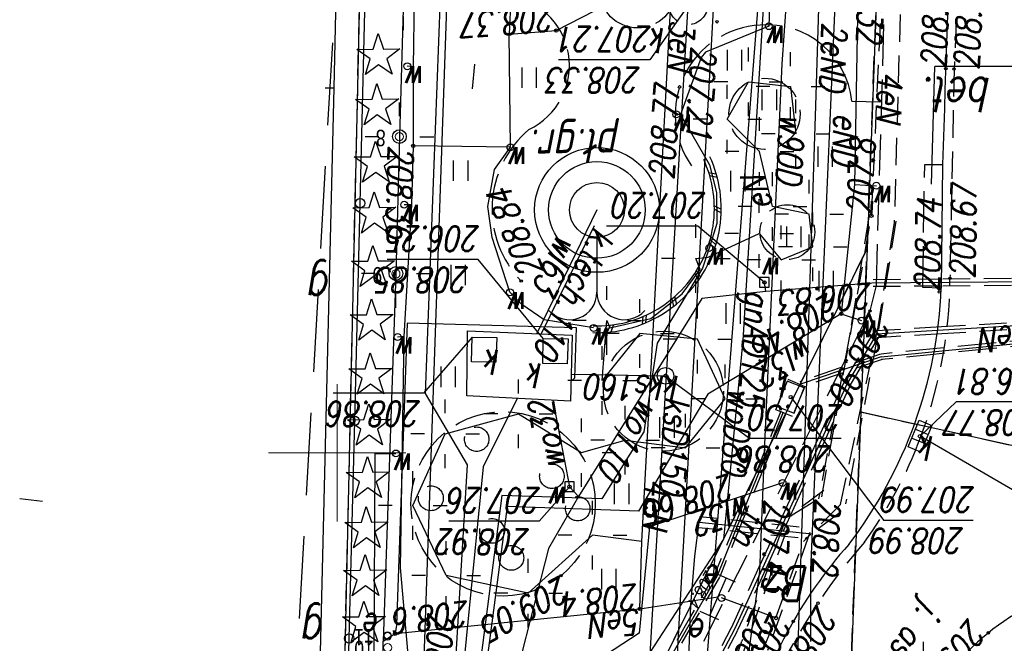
# Model space of a CAD drawing. Extents: x -110 to 11927435, y -6590197 to 5675023.
# Tile 35 of 71: x -110 to -74, y -282 to -259. Entities that reach past the tile are written whole.
import ezdxf
from ezdxf.enums import TextEntityAlignment as Align

# ---------------------------------------------------------------- set-up
doc = ezdxf.new("R2010")
doc.units = 0
doc.header["$PDMODE"] = 33
doc.header["$PDSIZE"] = 0.3
for name, pattern in [('1', [0]), ('BGT', [0]), ('BPB', [1.5, 1, -0.5]), ('KOC', [2, 1.5, -0.5]), ('KOJ', [0]), ('KON', [1.5, 1, -0.5]), ('KOU', [1.5, 1, -0.5]), ('UBE', [1.5, 1, -0.5]), ('UBT', [1.5, 1, -0.5]), ('UBW', [1.5, 1, -0.5]), ('UOK', [1.5, 1, -0.5]), ('UOT', [1.5, 1, -0.5]), ('UPE', [0]), ('UPG', [0]), ('UPK', [0]), ('UPT', [0]), ('UPW', [0]), ('WRC', [0])]:
    doc.linetypes.add(name, pattern=pattern)
doc.layers.get('0').update_dxf_attribs({"color": 250, "linetype": 'CONTINUOUS', "lineweight": 100})
doc.layers.add('_0', color=7, linetype='CONTINUOUS')
doc.layers.add('PARSI', color=7, linetype='CONTINUOUS', lineweight=20, true_color=0x0a0909)
for name, color, linetype, lineweight, plot in [('PP$$O', 209, 'CONTINUOUS', 13, False), ('PPINO', 4, 'CONTINUOUS', 13, False), ('PPINP', 4, 'CONTINUOUS', 13, False)]:
    doc.layers.add(name, color=color, linetype=linetype, lineweight=lineweight, plot=plot)
doc.styles.add('K1_ACAD', font='romans.shx', dxfattribs={"width": 0.8, "oblique": 12})
doc.styles.add('OPIS_PIK', font='txt', dxfattribs={"width": 0.8, "height": 1.2})
doc.styles.get("Standard").update_dxf_attribs({"font": 'Simplex.SHX', "width": 0.75})

# ---------------------------------------------------------------- blocks, each defined once
blk = doc.blocks.new('other_WSU')
at = {"linetype": 'Continuous'}
blk.add_circle((0, 0), 0.045, dxfattribs=at)
blk = doc.blocks.new('ARM')
at = {"linetype": 'Continuous'}
blk.add_circle((0, 0), 0.125, dxfattribs=at)
blk = doc.blocks.new('other_LAT')
at = {"linetype": 'Continuous'}
for p, q in [((0, 0.75), (0, 1.25)), ((-1.25, 0), (-0.75, 0)), ((0.75, 0), (1.25, 0)), ((0, -0.75), (0, -1.25))]:
    blk.add_line(p, q, dxfattribs=at)
blk = doc.blocks.new('other_STE')
at = {"linetype": 'Continuous'}
for p, q in [((-0.75, 0.375), (-0.75, -0.375)), ((0.75, 0.375), (0.75, -0.375)), ((-0.75, 0), (0.75, 0))]:
    blk.add_line(p, q, dxfattribs=at)
blk = doc.blocks.new('other_UGE')
at = {"linetype": 'Continuous'}
blk.add_circle((0, 0), 0.0625, dxfattribs=at)
blk = doc.blocks.new('other_KRA')
at = {"linetype": 'Continuous'}
for p, q in [((-0.525, -0.25), (-0.525, 0.25)), ((-0.525, 0.25), (0.525, 0.25)), ((-0.175, -0.25), (-0.175, 0.25)), ((0.175, -0.25), (0.175, 0.25)), ((0.525, 0.25), (0.525, -0.25)), ((0.525, -0.25), (-0.525, -0.25))]:
    blk.add_line(p, q, dxfattribs=at)
blk = doc.blocks.new('other_WLZ')
at = {"linetype": 'Continuous'}
blk.add_circle((0, 0), 0.3, dxfattribs=at)
blk = doc.blocks.new('other_UGK')
at = {"linetype": 'Continuous'}
blk.add_circle((0, 0), 0.0625, dxfattribs=at)
blk = doc.blocks.new('other_WLD')
at = {"linetype": 'Continuous'}
for p, q in [((0.5, 0.333), (-0.5, 0.333)), ((-0.5, 0.333), (-0.5, -0.333)), ((0.5, -0.333), (0.5, 0.333)), ((-0.5, -0.333), (0.5, -0.333))]:
    blk.add_line(p, q, dxfattribs=at)
blk = doc.blocks.new('other_ZAS')
at = {"linetype": 'Continuous'}
for p, q in [((0.175, 0.175), (-0.175, 0.175)), ((-0.175, 0.175), (-0.175, -0.175)), ((0.175, -0.175), (0.175, 0.175)), ((-0.175, -0.175), (0.175, -0.175))]:
    blk.add_line(p, q, dxfattribs=at)
blk = doc.blocks.new('other_UGW')
at = {"linetype": 'Continuous'}
blk.add_circle((0, 0), 0.0625, dxfattribs=at)
blk = doc.blocks.new('other_FON')
at = {"linetype": 'Continuous'}
blk.add_line((0, 1), (0, 3), dxfattribs=at)
blk.add_circle((0, 0), 1, dxfattribs=at)
for centre, start, end in [((-1, 3), 0.0022, 138.5904), ((1, 3), 41.4096, 179.9978)]:
    blk.add_arc(centre, 1, start, end, dxfattribs=at)
blk = doc.blocks.new('other_DIN')
at = {"linetype": 'Continuous'}
for p, q in [((-0.3012, 0.09375), (-0.4937, 0.6621)), ((-0.4937, 0.6621), (-0.0039, 0.31545)), ((-0.0039, 0.31545), (0.4771, 0.67415)), ((0.4771, 0.67415), (0.2988, 0.1012)), ((-0.78225, -0.26495), (-0.3012, 0.09375)), ((0.2988, 0.1012), (0.7886, -0.24545)), ((-0.18225, -0.2575), (-0.78225, -0.26495)), ((0.01025, -0.82585), (-0.18225, -0.2575)), ((0.1886, -0.2529), (0.01025, -0.82585)), ((0.7886, -0.24545), (0.1886, -0.2529))]:
    blk.add_line(p, q, dxfattribs=at)
blk = doc.blocks.new('TRA1')
at = {"linetype": 'Continuous'}
for p, q in [((-0.2625, -0.375), (-0.2625, 0.375)), ((0.2625, -0.375), (0.2625, 0.375))]:
    blk.add_line(p, q, dxfattribs=at)
blk = doc.blocks.new('other_SLS')
at = {"linetype": 'Continuous'}
blk.add_circle((0, 0), 0.25, dxfattribs=at)
blk = doc.blocks.new('mzsk01')
at = {"layer": 'PARSI'}
for p, q in [((0, -5), (0, 5)), ((5, 0), (-5, 0))]:
    blk.add_line(p, q, dxfattribs=at)
blk = doc.blocks.new('PIK_IN')
at = {"layer": 'PPINP'}
blk.add_point((0, 0), dxfattribs=at)
at = {"layer": 'PP$$O', "color": 0, "oblique": 15, "width": 0.8, "flags": 1}
blk.add_attdef('KOD', (1, -1.3), '', height=0.5, dxfattribs=at)
at = {"layer": 'PPINO', "color": 0, "style": 'OPIS_PIK', "width": 0.8}
blk.add_attdef('NR_PKT', (1, -0.5), '', height=1.2, dxfattribs=at)
blk = doc.blocks.new('mdcp Łuszczanowiece')
at = {"layer": '_0'}
for p, q in [((6591248.83, 5674917.26), (6591250.03, 5674970.74)), ((6591230.7, 5674942.56), (6591242.39, 5674966.21)), ((6591230.93, 5674948.52), (6591231.27, 5674957.38)), ((6591218.2, 5674951.33), (6591230.93, 5674948.52)), ((6591230.7, 5674942.56), (6591230.93, 5674948.52)), ((6591229.77, 5674917.99), (6591230.7, 5674942.56))]:
    blk.add_line(p, q, dxfattribs=at)
at = {"layer": '_0', "linetype": 'KOU'}
for p, q in [((6591248.83, 5674917.26), (6591250.03, 5674970.74)), ((6591242.39, 5674966.21), (6591230.7, 5674942.56)), ((6591231.27, 5674957.38), (6591230.93, 5674948.52)), ((6591218.2, 5674951.33), (6591230.93, 5674948.52)), ((6591230.93, 5674948.52), (6591230.7, 5674942.56)), ((6591227.53, 5674936.02), (6591227.68, 5674943.64)), ((6591230.7, 5674942.56), (6591229.77, 5674917.99)), ((6591226.73, 5674917.76), (6591227.53, 5674936.02))]:
    blk.add_line(p, q, dxfattribs=at)
at = {"layer": '_0', "linetype": 'UPE'}
for p, q in [((6591248.22, 5674967.71), (6591248.33, 5674956.85)), ((6591235.53, 5674956.42), (6591238.66, 5674962.34)), ((6591233.327, 5674960.541), (6591232.572, 5674937.354)), ((6591237.195, 5674957.463), (6591237.116, 5674955.538)), ((6591232.755, 5674954.254), (6591232.755, 5674956.866)), ((6591247.863, 5674943.474), (6591248.33, 5674956.85)), ((6591248.33, 5674956.85), (6591247.89, 5674956.58)), ((6591231.41, 5674947.45), (6591235.53, 5674956.42)), ((6591247.89, 5674956.58), (6591238.98, 5674955.68)), ((6591247.84, 5674956.27), (6591247.89, 5674956.58)), ((6591234.02, 5674956.01), (6591236, 5674955.28)), ((6591247.45, 5674945.27), (6591247.84, 5674956.27)), ((6591238.98, 5674955.68), (6591236.14, 5674955.24)), ((6591238.98, 5674955.68), (6591238.9, 5674953.23)), ((6591237.116, 5674955.538), (6591236.97, 5674953.76)), ((6591240.7, 5674952.99), (6591243.04, 5674955.11)), ((6591243.04, 5674955.11), (6591246.03, 5674954.46)), ((6591232.176, 5674940.698), (6591232.755, 5674954.254)), ((6591246.03, 5674954.46), (6591247.25, 5674951.91)), ((6591236.97, 5674953.76), (6591236.821, 5674952.523)), ((6591238.9, 5674953.23), (6591237.61, 5674929.32)), ((6591238.9, 5674953.23), (6591240.7, 5674952.99)), ((6591236.821, 5674952.523), (6591232.699, 5674952.949)), ((6591247.25, 5674951.91), (6591246.07, 5674949.3)), ((6591241.1, 5674949.99), (6591239.51, 5674949.53)), ((6591243.4, 5674948.58), (6591241.1, 5674949.99)), ((6591237.31, 5674949.82), (6591235.87, 5674948.03)), ((6591239.51, 5674949.53), (6591237.31, 5674949.82)), ((6591246.07, 5674949.3), (6591243.4, 5674948.58)), ((6591235.87, 5674948.03), (6591236.88, 5674945.86)), ((6591230.35, 5674945.68), (6591231.41, 5674947.45)), ((6591238.98, 5674945.65), (6591240.35, 5674947.36)), ((6591240.35, 5674947.36), (6591240.18, 5674945.18)), ((6591241.35, 5674947.27), (6591241.482, 5674947.388)), ((6591241.35, 5674947.27), (6591241.28, 5674945.44)), ((6591211.4, 5674944.54), (6591230.35, 5674945.68)), ((6591236.88, 5674945.86), (6591238.98, 5674945.65)), ((6591240.07, 5674945.44), (6591238.58, 5674945.1)), ((6591240.18, 5674945.18), (6591240.07, 5674945.44)), ((6591241.28, 5674945.44), (6591247.45, 5674945.27)), ((6591238.58, 5674945.1), (6591237.43, 5674944.21)), ((6591237.43, 5674944.21), (6591236.78, 5674943.32)), ((6591247.737, 5674938.482, 208.673), (6591247.863, 5674943.474)), ((6591236.78, 5674943.32), (6591236.94, 5674942.92)), ((6591233.83, 5674942.97), (6591232.67, 5674942.5)), ((6591234.63, 5674942.01), (6591233.83, 5674942.97)), ((6591236.49, 5674942.87), (6591234.63, 5674942.01)), ((6591236.94, 5674942.92), (6591236.49, 5674942.87)), ((6591232.67, 5674942.5), (6591232.81, 5674941.3)), ((6591232.81, 5674941.3), (6591234.14, 5674941.03)), ((6591234.14, 5674941.03), (6591234.62, 5674939.02)), ((6591231.426, 5674923.188), (6591232.176, 5674940.698)), ((6591234.62, 5674939.02), (6591235.79, 5674937.85)), ((6591233.49, 5674936.66), (6591233.3, 5674938.38)), ((6591247.59, 5674933.36), (6591247.737, 5674938.482, 208.673)), ((6591235.79, 5674937.85), (6591235.02, 5674936.49)), ((6591232.572, 5674937.354), (6591231.803, 5674913.7)), ((6591235.02, 5674936.49), (6591233.49, 5674936.66))]:
    blk.add_line(p, q, dxfattribs=at)
at = {"layer": '_0', "linetype": 'UBE'}
for p, q in [((6591238.46, 5674966.44), (6591233.43, 5674952.25)), ((6591235.269, 5674956.871), (6591238.432, 5674966.374)), ((6591236.463, 5674958.452), (6591235.419, 5674956.478)), ((6591236.684, 5674958.335), (6591235.641, 5674956.362)), ((6591232.779, 5674952.892), (6591234.324, 5674957.198)), ((6591234.48, 5674957.17), (6591234.02, 5674956.01)), ((6591233.72, 5674952.555), (6591235.265, 5674956.86)), ((6591235.416, 5674956.472), (6591234.386, 5674954.23)), ((6591235.644, 5674956.368), (6591234.614, 5674954.125)), ((6591234.02, 5674956.01), (6591233.01, 5674953.22)), ((6591234.386, 5674954.23), (6591233.356, 5674951.987)), ((6591234.614, 5674954.125), (6591233.584, 5674951.883)), ((6591231.67, 5674951.88), (6591233.01, 5674953.22)), ((6591231.676, 5674952.165), (6591232.949, 5674953.123)), ((6591233.214, 5674953.096), (6591236.842, 5674952.722)), ((6591233.173, 5674952.699), (6591236.801, 5674952.324)), ((6591232.277, 5674951.366), (6591233.55, 5674952.324)), ((6591233.356, 5674951.987), (6591232.326, 5674949.745)), ((6591233.43, 5674952.25), (6591232.35, 5674951.6)), ((6591230.332, 5674945.785), (6591231.485, 5674951.859)), ((6591231.67, 5674951.88), (6591230.35, 5674945.68)), ((6591231.315, 5674945.599), (6591232.467, 5674951.672)), ((6591233.584, 5674951.883), (6591232.554, 5674949.64)), ((6591232.35, 5674951.6), (6591230.54, 5674941.36)), ((6591232.326, 5674949.745), (6591231.296, 5674947.502)), ((6591232.554, 5674949.64), (6591231.524, 5674947.398)), ((6591231.303, 5674947.514), (6591230.243, 5674945.744)), ((6591231.517, 5674947.386), (6591230.457, 5674945.616)), ((6591225.605, 5674945.52), (6591227.974, 5674945.662)), ((6591227.974, 5674945.662), (6591230.342, 5674945.805)), ((6591227.989, 5674945.413), (6591230.358, 5674945.555)), ((6591229.647, 5674941.559), (6591230.33, 5674945.772)), ((6591229.71, 5674941.61), (6591230.35, 5674945.68)), ((6591230.635, 5674941.399), (6591231.317, 5674945.612)), ((6591225.62, 5674945.27), (6591227.989, 5674945.413)), ((6591229.41, 5674931.03), (6591229.71, 5674941.61)), ((6591230.54, 5674941.36), (6591230.03, 5674930.58))]:
    blk.add_line(p, q, dxfattribs=at)
at = {"layer": '_0', "linetype": 'KOC'}
for p, q in [((6591241.14, 5674965.78), (6591230.59, 5674944.83)), ((6591230.59, 5674944.83), (6591230.36, 5674943.9)), ((6591228, 5674944), (6591228.67, 5674943.97)), ((6591228.67, 5674943.97), (6591228.6, 5674939.5)), ((6591230.36, 5674943.9), (6591230.07, 5674933.92)), ((6591228.6, 5674939.5), (6591227.95, 5674939.5)), ((6591231.26, 5674937.19), (6591230.21, 5674937.22)), ((6591244.997, 5674935.84), (6591245.08, 5674936.745))]:
    blk.add_line(p, q, dxfattribs=at)
at = {"layer": '_0', "linetype": 'UPK'}
for p, q in [((6591239.095, 5674965.789), (6591237.211, 5674933.701)), ((6591236.057, 5674929.305), (6591237.944, 5674963.218)), ((6591240.64, 5674941.73), (6591242.572, 5674945.662))]:
    blk.add_line(p, q, dxfattribs=at)
at = {"layer": '_0', "linetype": 'BGT'}
for p, q in [((6591249.762, 5674964.677), (6591249.563, 5674956.753)), ((6591249.563, 5674956.753), (6591249.365, 5674948.83)), ((6591249.365, 5674948.83), (6591249.167, 5674940.907)), ((6591249.167, 5674940.907), (6591248.968, 5674932.983))]:
    blk.add_line(p, q, dxfattribs=at)
at = {"layer": '_0', "linetype": 'UPW'}
for p, q in [((6591242.31, 5674953.48), (6591244.68, 5674962.74)), ((6591235.67, 5674962.269), (6591234.604, 5674954.3)), ((6591243.81, 5674951.95), (6591244.78, 5674959.31)), ((6591244, 5674951.55), (6591244.98, 5674959.1)), ((6591244.68, 5674950.5), (6591245.53, 5674959.06)), ((6591245.76, 5674958.95), (6591245.25, 5674950.43)), ((6591247.71, 5674954.18), (6591247.294, 5674958.933)), ((6591239, 5674956.56), (6591241.4, 5674958.12)), ((6591235.89, 5674949.158), (6591236.553, 5674957.65)), ((6591248.66, 5674957.59), (6591248.62, 5674950.02)), ((6591238.63, 5674952.69), (6591239, 5674956.56)), ((6591234.604, 5674954.3), (6591234.412, 5674949.405)), ((6591247.57, 5674945.76), (6591247.71, 5674954.18)), ((6591241.21, 5674951.59), (6591242.31, 5674953.48)), ((6591233.78, 5674951.09), (6591238.63, 5674952.69)), ((6591236.5, 5674947.86), (6591239.02, 5674952.12)), ((6591239.02, 5674952.12), (6591243.81, 5674951.95)), ((6591238.83, 5674949.23), (6591240.36, 5674951.67)), ((6591240.36, 5674951.67), (6591244, 5674951.55)), ((6591236.72, 5674944.38), (6591241.21, 5674951.59)), ((6591241.21, 5674951.59), (6591241.54, 5674951.23)), ((6591242.15, 5674948.077), (6591241.54, 5674951.23)), ((6591243.451, 5674948.012), (6591244.68, 5674950.5)), ((6591245.25, 5674950.43), (6591246.78, 5674947.84)), ((6591248.62, 5674950.02), (6591247.86, 5674950.02)), ((6591234.412, 5674949.405), (6591233.792, 5674935.845)), ((6591235.649, 5674946.07), (6591235.89, 5674949.158)), ((6591238.34, 5674946), (6591238.83, 5674949.23)), ((6591231.64, 5674944.93), (6591236.5, 5674947.86)), ((6591246.78, 5674947.84), (6591246.18, 5674931.88)), ((6591233.587, 5674919.685), (6591235.649, 5674946.07)), ((6591236.69, 5674943.27), (6591238.34, 5674946)), ((6591240.54, 5674941.15), (6591242.726, 5674945.656)), ((6591247.29, 5674940.96), (6591247.57, 5674945.76)), ((6591247.57, 5674945.76), (6591247.8, 5674945.78)), ((6591231.64, 5674944.93), (6591230.9, 5674945.18)), ((6591240.66, 5674945.45), (6591242.46, 5674945.15)), ((6591231.16, 5674940.22), (6591231.64, 5674944.93)), ((6591242.46, 5674945.15), (6591243.28, 5674944.6)), ((6591243.28, 5674944.6), (6591243.71, 5674944.15)), ((6591230.52, 5674943.82), (6591234.39, 5674944.12)), ((6591234.39, 5674944.12), (6591236.72, 5674944.38)), ((6591234.39, 5674944.12), (6591234.44, 5674943.79)), ((6591243.71, 5674944.15), (6591244.36, 5674942.16)), ((6591217.82, 5674943.71), (6591230.52, 5674943.82)), ((6591236.45, 5674942.54), (6591236.69, 5674943.27)), ((6591236.17, 5674941.64), (6591236.45, 5674942.54)), ((6591244.36, 5674942.16), (6591244.51, 5674941.02)), ((6591236.19, 5674940.51), (6591236.17, 5674941.64)), ((6591244.51, 5674941.02), (6591244.27, 5674939.68)), ((6591247.23, 5674938.82), (6591247.29, 5674940.96)), ((6591247.29, 5674940.96), (6591247.56, 5674940.96)), ((6591236.44, 5674939.51), (6591236.19, 5674940.51)), ((6591231.16, 5674940.22), (6591230.36, 5674940.27)), ((6591230.98, 5674929.94), (6591231.16, 5674940.22)), ((6591237.5, 5674937.68), (6591236.44, 5674939.51)), ((6591244.27, 5674939.68), (6591243.69, 5674938.87)), ((6591243.69, 5674938.87), (6591243.74, 5674934.75)), ((6591243.69, 5674938.87), (6591247.23, 5674938.82)), ((6591247.24, 5674935.94), (6591247.23, 5674938.82)), ((6591236.74, 5674935.6), (6591237.5, 5674937.68)), ((6591237.5, 5674937.68), (6591237.65, 5674937.67)), ((6591233.792, 5674935.845), (6591232.822, 5674921.954)), ((6591247.15, 5674930.66), (6591247.24, 5674935.94)), ((6591247.24, 5674935.94), (6591247.45, 5674935.92)), ((6591236.59, 5674935.4), (6591236.74, 5674935.6)), ((6591234.28, 5674934.46), (6591236.59, 5674935.4)), ((6591234.2, 5674932.17), (6591234.28, 5674934.46)), ((6591242.02, 5674934.62), (6591239.11, 5674933.11)), ((6591243.74, 5674934.75), (6591242.02, 5674934.62)), ((6591243.66, 5674932.97), (6591243.74, 5674934.75))]:
    blk.add_line(p, q, dxfattribs=at)
at = {"layer": '_0', "linetype": 'UPT'}
for p, q in [((6591246.819, 5674956.781), (6591246.998, 5674961.436)), ((6591236.16, 5674954.47), (6591239.7, 5674960.63)), ((6591245.749, 5674925.801), (6591246.819, 5674956.781)), ((6591233.75, 5674948.52), (6591236.16, 5674954.47)), ((6591230.18, 5674946.5), (6591233.12, 5674947.5)), ((6591230.18, 5674946.5), (6591215.01, 5674945))]:
    blk.add_line(p, q, dxfattribs=at)
at = {"layer": '_0', "linetype": 'UPG'}
for p, q in [((6591239.726, 5674959), (6591235.915, 5674953.135)), ((6591219.8, 5674954.6), (6591228.77, 5674949.39)), ((6591235.915, 5674953.135), (6591235.217, 5674945.91)), ((6591235.217, 5674945.91), (6591235.117, 5674944.295)), ((6591235.117, 5674944.295), (6591234.828, 5674939.558)), ((6591234.828, 5674939.558), (6591233.246, 5674913.63))]:
    blk.add_line(p, q, dxfattribs=at)
at = {"layer": '_0', "linetype": '1'}
for p, q in [((6591250.129, 5674936.71), (6591250.632, 5674957.856)), ((6591241.44, 5674945.71), (6591241.5, 5674948.11)), ((6591241.5, 5674948.11), (6591245.28, 5674947.92)), ((6591245.28, 5674947.92), (6591245.25, 5674945.55)), ((6591241.475, 5674947.128), (6591238.04, 5674947.19)), ((6591241.59, 5674945.85), (6591241.62, 5674946.75)), ((6591241.62, 5674946.75), (6591242.51, 5674946.74)), ((6591242.51, 5674946.74), (6591242.5, 5674945.83)), ((6591244.19, 5674945.8), (6591244.22, 5674946.69)), ((6591244.22, 5674946.69), (6591245.11, 5674946.68)), ((6591245.11, 5674946.68), (6591245.08, 5674945.78)), ((6591239.937, 5674945.33), (6591240.032, 5674945.594)), ((6591240.06, 5674945.346), (6591240.163, 5674945.607)), ((6591245.25, 5674945.55), (6591241.44, 5674945.71)), ((6591242.5, 5674945.83), (6591241.59, 5674945.85)), ((6591245.08, 5674945.78), (6591244.19, 5674945.8)), ((6591238.75, 5674944.982), (6591238.765, 5674945.262)), ((6591238.863, 5674945.032), (6591238.887, 5674945.312)), ((6591237.712, 5674944.307), (6591237.647, 5674944.58)), ((6591237.807, 5674944.388), (6591237.749, 5674944.663)), ((6591236.911, 5674943.364), (6591236.771, 5674943.607)), ((6591236.979, 5674943.468), (6591236.845, 5674943.715)), ((6591236.415, 5674942.231), (6591236.21, 5674942.423)), ((6591236.449, 5674942.35), (6591236.25, 5674942.548)), ((6591236.262, 5674941.127), (6591236.015, 5674941.26)), ((6591236.263, 5674941.003), (6591236.012, 5674941.128)), ((6591236.433, 5674939.901), (6591236.158, 5674939.958)), ((6591236.47, 5674939.783), (6591236.193, 5674939.831)), ((6591250.026, 5674932.398), (6591250.129, 5674936.71)), ((6591250.44, 5674936.703), (6591250.129, 5674936.71))]:
    blk.add_line(p, q, dxfattribs=at)
at = {"layer": '_0', "linetype": 'UBT'}
for p, q in [((6591236.958, 5674956.06), (6591237.843, 5674957.6)), ((6591237.132, 5674955.96), (6591238.017, 5674957.5)), ((6591236.073, 5674954.52), (6591236.958, 5674956.06)), ((6591236.247, 5674954.42), (6591237.132, 5674955.96)), ((6591235.264, 5674952.524), (6591236.067, 5674954.508)), ((6591235.449, 5674952.449), (6591236.253, 5674954.432)), ((6591234.461, 5674950.541), (6591235.264, 5674952.524)), ((6591234.646, 5674950.466), (6591235.449, 5674952.449)), ((6591233.657, 5674948.558), (6591234.461, 5674950.541)), ((6591233.843, 5674948.482), (6591234.646, 5674950.466)), ((6591231.618, 5674947.095), (6591233.088, 5674947.595)), ((6591231.682, 5674946.905), (6591233.152, 5674947.405)), ((6591230.148, 5674946.595), (6591231.618, 5674947.095)), ((6591230.212, 5674946.405), (6591231.682, 5674946.905)), ((6591226.378, 5674946.225), (6591228.274, 5674946.412)), ((6591228.274, 5674946.412), (6591230.17, 5674946.6)), ((6591228.294, 5674946.213), (6591230.19, 5674946.4)), ((6591224.481, 5674946.037), (6591226.378, 5674946.225)), ((6591224.501, 5674945.838), (6591226.397, 5674946.025)), ((6591226.397, 5674946.025), (6591228.294, 5674946.213))]:
    blk.add_line(p, q, dxfattribs=at)
at = {"layer": '_0', "linetype": 'Continuous'}
for p, q in [((6591226.834, 5674952.455), (6591230.091, 5674952.455)), ((6591233.48, 5674947.97), (6591230.091, 5674952.455)), ((6591241.54, 5674951.23), (6591242.643, 5674952.487)), ((6591242.643, 5674952.487), (6591245.933, 5674952.487)), ((6591228.77, 5674949.39), (6591227.45, 5674948.142)), ((6591231.648, 5674949.47), (6591234.97, 5674949.47)), ((6591238.04, 5674947.19), (6591234.97, 5674949.47)), ((6591224.128, 5674948.142), (6591227.45, 5674948.142)), ((6591245.08, 5674945.78), (6591246.855, 5674947.825)), ((6591246.855, 5674947.825), (6591250.145, 5674947.825)), ((6591242.5, 5674945.83), (6591244.863, 5674942.95)), ((6591234.44, 5674943.79), (6591236.868, 5674941.737)), ((6591244.863, 5674942.95), (6591248.186, 5674942.95)), ((6591236.868, 5674941.737), (6591240.19, 5674941.737)), ((6591228.35, 5674940.21), (6591228.232, 5674935.927)), ((6591221.355, 5674935.927), (6591228.232, 5674935.927)), ((6591237.211, 5674933.701), (6591238.615, 5674935.68)), ((6591238.615, 5674935.68), (6591241.937, 5674935.68))]:
    blk.add_line(p, q, dxfattribs=at)
at = {"layer": '_0', "linetype": 'WRC'}
blk.add_line((6591260.742, 5674951.767), (6591261.568, 5674951.675), dxfattribs=at)
at = {"layer": '_0', "linetype": 'UOT'}
for p, q in [((6591232.97, 5674947.58), (6591233.42, 5674948.67)), ((6591233.42, 5674948.67), (6591234.02, 5674948.43)), ((6591234.02, 5674948.43), (6591233.59, 5674947.31)), ((6591233.59, 5674947.31), (6591232.97, 5674947.58))]:
    blk.add_line(p, q, dxfattribs=at)
at = {"layer": '_0', "linetype": 'UBW'}
for p, q in [((6591225.439, 5674943.901), (6591227.979, 5674943.923)), ((6591227.979, 5674943.923), (6591230.519, 5674943.945)), ((6591225.441, 5674943.651), (6591227.981, 5674943.673)), ((6591227.981, 5674943.673), (6591230.521, 5674943.695))]:
    blk.add_line(p, q, dxfattribs=at)
at = {"layer": '_0', "linetype": 'KOJ'}
blk.add_line((6591227.95, 5674939.5), (6591228, 5674944), dxfattribs=at)
at = {"layer": '_0', "linetype": 'BPB', "ltscale": 3}
blk.add_lwpolyline([(6591165.185, 5674987.457), (6591158.691, 5674859.807), (6591109.553, 5674863.045), (6591110.755, 5674725.53), (6591237.72, 5674719.424), (6591252.958, 5674983.187)], close=True, dxfattribs=at)
at = {"layer": '_0', "linetype": 'BGT'}
for centre in [(6591249.563, 5674956.753), (6591249.365, 5674948.83), (6591249.167, 5674940.907)]:
    blk.add_circle(centre, 0.17, dxfattribs=at)
at = {"layer": '_0', "linetype": 'KOC'}
for centre, radius in [((6591243.957, 5674951.856), 3.357), ((6591243.66, 5674953.82), 0.452), ((6591244.36, 5674952.84), 0.451), ((6591241.24, 5674952.03), 0.445), ((6591246.59, 5674951.65), 0.454), ((6591242.18, 5674950.85), 0.447), ((6591238.113, 5674947.753), 2.183), ((6591244.92, 5674949.5), 0.445), ((6591233.603, 5674941.958), 0.998), ((6591234.434, 5674937.65), 1.296), ((6591239.056, 5674933.129), 1.394)]:
    blk.add_circle(centre, radius, dxfattribs=at)
at = {"layer": '_0', "linetype": 'KOJ'}
for radius in [2.273, 1.76]:
    blk.add_circle((6591240.54, 5674941.15), radius, dxfattribs=at)
at = {"layer": '_0', "linetype": 'UOK'}
blk.add_circle((6591237.211, 5674933.701), 0.7, dxfattribs=at)
at = {"layer": '_0', "linetype": 'KON'}
blk.add_arc((6591247.589, 5674956.77), 18.948, 95.0149, 180.4119, dxfattribs=at)
at = {"layer": '_0', "linetype": 'KOJ'}
for centre, radius, start, end in [((6591220.473, 5674963.776), 9.27, 275.6161, 12.8681), ((6591220.358, 5674963.74), 7.38, 269.6273, 8.3377), ((6591219.193, 5674964.267), 16.36, 318.0456, 345.7492), ((6591244.467, 5674943.34), 16.48, 142.6849, 177.7043), ((6590323.178, 5674967.662), 905.21, 356.837948, 358.21721)]:
    blk.add_arc(centre, radius, start, end, dxfattribs=at)
at = {"layer": '_0', "linetype": 'KOU'}
for centre, radius, start, end in [((6591214.853, 5674967.23), 21.2, 318.7428, 333.4072), ((6591243.96, 5674943.766), 16.23, 144.241, 158.4009), ((6591244.3, 5674943.564), 16.62, 158.1851, 179.7375)]:
    blk.add_arc(centre, radius, start, end, dxfattribs=at)
at = {"layer": '_0', "linetype": '1'}
for radius, start, end in [(4.523, 88.0594, 104.7086), (4.523, 104.7086, 121.3579), (4.273, 104.7086, 121.3579), (4.273, 88.0594, 104.7086), (4.523, 121.3579, 138.0072), (4.273, 121.3579, 138.0072), (4.523, 138.0072, 154.6564), (4.273, 138.0072, 154.6564), (4.523, 154.6564, 171.3057), (4.273, 154.6564, 171.3057), (4.523, 171.3057, 187.9549), (4.273, 171.3057, 187.9549), (4.273, 187.9549, 204.6042), (4.523, 187.9549, 204.6042)]:
    blk.add_arc((6591240.535, 5674941.099), radius, start, end, dxfattribs=at)
at = {"layer": '_0', "linetype": 'KOC'}
for centre, radius, start, end in [((6591240.571, 5674941.111), 3.789, 310.269, 43.9233), ((6591234.431, 5674937.673), 3.257, 272.7904, 34.9783), ((6591244.11, 5674935.896), 2.567, 115.125, 264.6363), ((6591234.326, 5674937.489), 3.08, 185.5719, 274.9186)]:
    blk.add_arc(centre, radius, start, end, dxfattribs=at)
at = {"layer": '_0', "linetype": 'ByBlock', "xscale": 0.5, "yscale": 0.5, "zscale": 0.5}
for p, values in [((6591248.165, 5674957.09, 208.92), {'NR_PKT': '10'}), ((6591248.17, 5674956.662, 208.91), {'NR_PKT': '11'}), ((6591247.864, 5674943.48, 208.773), {'NR_PKT': '9'}), ((6591247.737, 5674938.482, 208.673), {'NR_PKT': '8'})]:
    blk.add_blockref('PIK_IN', p, dxfattribs=at).add_auto_attribs(values)
at = {"layer": '_0', "color": 253}
for name, p, rotation in [('ARM', (6591248.168, 5674956.653), 348.6199998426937), ('other_LAT', (6591243.04, 5674955.11), 269.9999974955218), ('other_STE', (6591236.14, 5674955.24), 66.25050266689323), ('other_LAT', (6591246.03, 5674954.46), 269.9999974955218), ('ARM', (6591236, 5674955.28), 62.41999597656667), ('other_LAT', (6591240.7, 5674952.99), 269.9999974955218), ('other_LAT', (6591247.25, 5674951.91), 269.9999974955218), ('other_ZAS', (6591241.54, 5674951.23), 269.9999974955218), ('other_LAT', (6591237.31, 5674949.82), 269.9999974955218), ('other_LAT', (6591241.1, 5674949.99), 269.9999974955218), ('other_LAT', (6591239.51, 5674949.53), 269.9999974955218), ('other_LAT', (6591246.07, 5674949.3), 269.9999974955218), ('other_KRA', (6591228.77, 5674949.39), 67.79614715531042), ('other_LAT', (6591243.4, 5674948.58), 269.9999974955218), ('other_LAT', (6591235.87, 5674948.03), 269.9999974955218), ('other_WLD', (6591233.48, 5674947.97), 68.50001180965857), ('other_LAT', (6591240.35, 5674947.36), 269.9999974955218), ('other_LAT', (6591236.88, 5674945.86), 269.9999974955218), ('other_LAT', (6591238.98, 5674945.65), 269.9999974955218), ('other_LAT', (6591240.18, 5674945.18), 269.9999974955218), ('other_LAT', (6591247.864, 5674943.467), 269.9999974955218), ('other_LAT', (6591233.83, 5674942.97), 269.9999974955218), ('other_LAT', (6591236.94, 5674942.92), 269.9999974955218), ('other_LAT', (6591232.67, 5674942.5), 269.9999974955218), ('other_ZAS', (6591234.44, 5674943.79), 269.9999974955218), ('other_LAT', (6591234.63, 5674942.01), 269.9999974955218), ('other_LAT', (6591232.81, 5674941.3), 269.9999974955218), ('other_LAT', (6591234.14, 5674941.03), 269.9999974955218), ('other_LAT', (6591234.62, 5674939.02), 269.9999974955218), ('other_LAT', (6591233.3, 5674938.38), 269.9999974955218), ('other_LAT', (6591247.736, 5674938.485), 269.9999974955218), ('other_LAT', (6591235.79, 5674937.85), 269.9999974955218), ('other_LAT', (6591233.49, 5674936.66), 269.9999974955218), ('other_LAT', (6591235.02, 5674936.49), 269.9999974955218), ('other_LAT', (6591247.59, 5674933.36), 269.9999974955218), ('other_WSU', (6591236.163, 5674934.299), 2.398260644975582)]:
    blk.add_blockref(name, p, dxfattribs=dict(at, rotation=rotation))
at = {"layer": '_0'}
for name, p in [('other_DIN', (6591249.02, 5674956.218)), ('other_WSU', (6591226.28, 5674956.55)), ('other_UGE', (6591247.89, 5674956.58)), ('other_WSU', (6591233.39, 5674956.13)), ('other_UGE', (6591234.02, 5674956.01)), ('other_UGE', (6591238.98, 5674955.68)), ('other_WSU', (6591232.49, 5674955.47)), ('TRA1', (6591240.11, 5674954.597)), ('other_DIN', (6591248.978, 5674954.526)), ('other_WSU', (6591241.85, 5674954.47)), ('other_DIN', (6591248.933, 5674952.778)), ('other_UGW', (6591238.63, 5674952.69)), ('TRA1', (6591239.644, 5674951.489)), ('other_DIN', (6591248.887, 5674950.956)), ('other_UGE', (6591241.54, 5674951.23)), ('ARM', (6591233.78, 5674951.09)), ('ARM', (6591247.86, 5674950.02)), ('other_DIN', (6591248.839, 5674949.037)), ('other_UGK', (6591228.77, 5674949.39)), ('TRA1', (6591237.993, 5674949.076)), ('other_UGE', (6591233.48, 5674947.97)), ('other_DIN', (6591248.792, 5674947.185)), ('other_WLZ', (6591238.04, 5674947.19)), ('TRA1', (6591245.968, 5674947.224)), ('other_UGK', (6591238.04, 5674947.19)), ('ARM', (6591247.8, 5674945.78)), ('other_DIN', (6591248.742, 5674945.218)), ('ARM', (6591240.66, 5674945.45)), ('ARM', (6591230.9, 5674945.18)), ('TRA1', (6591235.579, 5674944.927)), ('other_WSU', (6591230.59, 5674944.83)), ('other_UGW', (6591231.64, 5674944.93)), ('other_FON', (6591240.54, 5674941.15)), ('other_WSU', (6591228.07, 5674944.14)), ('TRA1', (6591232.192, 5674943.742)), ('ARM', (6591243.71, 5674944.15)), ('other_UGE', (6591234.44, 5674943.79)), ('other_WSU', (6591243.3, 5674943.74)), ('TRA1', (6591245.598, 5674943.519)), ('other_DIN', (6591248.693, 5674943.267)), ('other_WSU', (6591227.68, 5674943.64)), ('ARM', (6591236.45, 5674942.54)), ('TRA1', (6591233.378, 5674942.133)), ('other_DIN', (6591248.644, 5674941.319)), ('other_UGE', (6591230.54, 5674941.36)), ('ARM', (6591247.56, 5674940.96)), ('ARM', (6591230.36, 5674940.27)), ('TRA1', (6591235.41, 5674940.101)), ('TRA1', (6591245.51, 5674939.72)), ('other_DIN', (6591248.597, 5674939.467)), ('TRA1', (6591232.235, 5674939.211)), ('ARM', (6591243.69, 5674938.87)), ('other_UGW', (6591247.23, 5674938.82)), ('other_DIN', (6591248.544, 5674937.376)), ('ARM', (6591237.65, 5674937.67)), ('TRA1', (6591234.267, 5674937.137)), ('other_WSU', (6591237.53, 5674936.67)), ('TRA1', (6591243.012, 5674936.333)), ('other_DIN', (6591248.498, 5674935.549)), ('other_WSU', (6591227.53, 5674936.02)), ('other_WSU', (6591227.83, 5674936.01)), ('TRA1', (6591235.537, 5674935.697)), ('ARM', (6591247.45, 5674935.92)), ('ARM', (6591234.28, 5674934.46)), ('other_UGW', (6591242.02, 5674934.62))]:
    blk.add_blockref(name, p, dxfattribs=at)
at = {"layer": '_0', "color": 253}
for name, p in [('other_DIN', (6591249.02, 5674956.218)), ('other_WSU', (6591226.28, 5674956.55)), ('other_UGE', (6591247.89, 5674956.58)), ('other_WSU', (6591233.39, 5674956.13)), ('other_UGE', (6591234.02, 5674956.01)), ('other_UGE', (6591238.98, 5674955.68)), ('other_WSU', (6591232.49, 5674955.47)), ('TRA1', (6591240.11, 5674954.597)), ('other_DIN', (6591248.978, 5674954.526)), ('other_WSU', (6591241.85, 5674954.47)), ('other_DIN', (6591248.933, 5674952.778)), ('other_UGW', (6591238.63, 5674952.69)), ('TRA1', (6591239.644, 5674951.489)), ('other_DIN', (6591248.887, 5674950.956)), ('other_UGE', (6591241.54, 5674951.23)), ('ARM', (6591233.78, 5674951.09)), ('ARM', (6591247.86, 5674950.02)), ('other_DIN', (6591248.839, 5674949.037)), ('other_UGK', (6591228.77, 5674949.39)), ('TRA1', (6591237.993, 5674949.076)), ('other_UGE', (6591233.48, 5674947.97)), ('other_DIN', (6591248.792, 5674947.185)), ('other_WLZ', (6591238.04, 5674947.19)), ('TRA1', (6591245.968, 5674947.224)), ('other_UGK', (6591238.04, 5674947.19)), ('ARM', (6591247.8, 5674945.78)), ('other_DIN', (6591248.742, 5674945.218)), ('ARM', (6591240.66, 5674945.45)), ('ARM', (6591230.9, 5674945.18)), ('TRA1', (6591235.579, 5674944.927)), ('other_WSU', (6591230.59, 5674944.83)), ('other_UGW', (6591231.64, 5674944.93)), ('other_FON', (6591240.54, 5674941.15)), ('other_WSU', (6591228.07, 5674944.14)), ('TRA1', (6591232.192, 5674943.742)), ('ARM', (6591243.71, 5674944.15)), ('other_UGE', (6591234.44, 5674943.79)), ('other_WSU', (6591243.3, 5674943.74)), ('TRA1', (6591245.598, 5674943.519)), ('other_DIN', (6591248.693, 5674943.267)), ('other_WSU', (6591227.68, 5674943.64)), ('other_SLS', (6591247.864, 5674943.461)), ('ARM', (6591236.45, 5674942.54)), ('TRA1', (6591233.378, 5674942.133)), ('other_DIN', (6591248.644, 5674941.319)), ('other_UGE', (6591230.54, 5674941.36)), ('ARM', (6591247.56, 5674940.96)), ('ARM', (6591230.36, 5674940.27)), ('TRA1', (6591235.41, 5674940.101)), ('TRA1', (6591245.51, 5674939.72)), ('other_DIN', (6591248.597, 5674939.467)), ('TRA1', (6591232.235, 5674939.211)), ('ARM', (6591243.69, 5674938.87)), ('other_UGW', (6591247.23, 5674938.82)), ('other_SLS', (6591247.736, 5674938.478)), ('other_DIN', (6591248.544, 5674937.376)), ('ARM', (6591237.65, 5674937.67)), ('TRA1', (6591234.267, 5674937.137)), ('other_WSU', (6591237.53, 5674936.67)), ('TRA1', (6591243.012, 5674936.333)), ('other_DIN', (6591248.498, 5674935.549)), ('other_WSU', (6591227.53, 5674936.02)), ('other_WSU', (6591227.83, 5674936.01)), ('TRA1', (6591235.537, 5674935.697)), ('ARM', (6591247.45, 5674935.92)), ('ARM', (6591234.28, 5674934.46)), ('other_UGW', (6591242.02, 5674934.62))]:
    blk.add_blockref(name, p, dxfattribs=at)
at = {"layer": '_0'}
for name, p, rotation in [('other_LAT', (6591243.04, 5674955.11), 269.9999974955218), ('other_STE', (6591236.14, 5674955.24), 66.25050266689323), ('other_LAT', (6591246.03, 5674954.46), 269.9999974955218), ('ARM', (6591236, 5674955.28), 62.41999597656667), ('other_LAT', (6591240.7, 5674952.99), 269.9999974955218), ('other_LAT', (6591247.25, 5674951.91), 269.9999974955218), ('other_ZAS', (6591241.54, 5674951.23), 269.9999974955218), ('other_LAT', (6591237.31, 5674949.82), 269.9999974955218), ('other_LAT', (6591241.1, 5674949.99), 269.9999974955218), ('other_LAT', (6591239.51, 5674949.53), 269.9999974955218), ('other_LAT', (6591246.07, 5674949.3), 269.9999974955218), ('other_KRA', (6591228.77, 5674949.39), 67.79614715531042), ('other_LAT', (6591243.4, 5674948.58), 269.9999974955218), ('other_LAT', (6591235.87, 5674948.03), 269.9999974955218), ('other_WLD', (6591233.48, 5674947.97), 68.50001180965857), ('other_LAT', (6591240.35, 5674947.36), 269.9999974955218), ('other_LAT', (6591236.88, 5674945.86), 269.9999974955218), ('other_LAT', (6591238.98, 5674945.65), 269.9999974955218), ('other_LAT', (6591240.18, 5674945.18), 269.9999974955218), ('other_LAT', (6591233.83, 5674942.97), 269.9999974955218), ('other_LAT', (6591236.94, 5674942.92), 269.9999974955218), ('other_LAT', (6591232.67, 5674942.5), 269.9999974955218), ('other_ZAS', (6591234.44, 5674943.79), 269.9999974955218), ('other_LAT', (6591234.63, 5674942.01), 269.9999974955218), ('other_LAT', (6591232.81, 5674941.3), 269.9999974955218), ('other_LAT', (6591234.14, 5674941.03), 269.9999974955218), ('other_LAT', (6591234.62, 5674939.02), 269.9999974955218), ('other_LAT', (6591233.3, 5674938.38), 269.9999974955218), ('other_LAT', (6591235.79, 5674937.85), 269.9999974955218), ('other_LAT', (6591233.49, 5674936.66), 269.9999974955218), ('other_LAT', (6591235.02, 5674936.49), 269.9999974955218), ('other_LAT', (6591247.59, 5674933.36), 269.9999974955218), ('other_WSU', (6591236.163, 5674934.299), 2.398260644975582)]:
    blk.add_blockref(name, p, dxfattribs=dict(at, rotation=rotation))
at = {"layer": '_0', "color": 253, "xscale": 0.5, "yscale": 0.5, "zscale": 0.5}
blk.add_blockref('mzsk01', (6591250, 5674950), dxfattribs=at)
at = {"layer": '_0', "style": 'K1_ACAD', "oblique": 12, "width": 0.8}
for s, height, rotation, p in [('209.12', 0.9, 51.19, (6591226.28, 5674956.55)), ('209.11', 0.9, 63.94, (6591233.39, 5674956.13)), ('208.0', 0.9, 68.03, (6591234.02, 5674956.01)), ('208.4', 0.9, 5.7679, (6591238.98, 5674955.68)), ('208.4', 0.45, 60.08, (6591236.16, 5674954.47)), ('208.46', 0.9, 31.085, (6591231.64, 5674944.93)), ('wl63', 0.9, 64.1223, (6591241.141, 5674942.388)), ('208.67', 0.9, 268.87, (6591227.68, 5674943.64)), ('208.84', 0.9, 291.9515, (6591243.3, 5674943.74)), ('208.36', 0.9, 88.394, (6591247.23, 5674938.82)), ('208.62', 0.9, 267.49, (6591227.53, 5674936.02)), ('208.37', 0.9, 4.3223, (6591242.02, 5674934.62))]:
    blk.add_text(s, height=height, rotation=rotation, dxfattribs=at).set_placement(p, align=Align.TOP_LEFT)
for s, height, rotation, p in [('208.51', 0.9, 88.0216, (6591246.689, 5674955.776)), ('208.99', 0.9, 59.82, (6591232.49, 5674955.47)), ('5eN', 0.9, 5.7679, (6591238.98, 5674955.68)), ('g', 1.25, 2.4021, (6591250.435, 5674955.885)), ('209.05', 0.9, 28.272, (6591241.85, 5674954.47)), ('207.43', 0.9, 88.8977, (6591234.443, 5674951.677)), ('208.2', 0.9, 87.5526, (6591232.575, 5674951.635)), ('tm', 0.9, 67.93, (6591235.15, 5674951.99)), ('wl32', 0.9, 18.2576, (6591235.049, 5674951.509)), ('4eN', 0.9, 86.9117, (6591238.775, 5674950.913)), ('ksD150', 0.9, 86.6407, (6591238.047, 5674947.932)), ('woD80', 0.9, 85.5332, (6591235.769, 5674947.611)), ('wo110', 0.9, 58.47, (6591238.92, 5674947.96)), ('wo32', 0.9, 280.9435, (6591241.683, 5674950.491)), ('gnAD125', 0.9, 86.5055, (6591235.102, 5674944.056)), ('ks160', 0.9, 358.9738, (6591238.04, 5674947.19)), ('208.90', 0.9, 63.27, (6591230.59, 5674944.83)), ('wl32', 0.9, 31.085, (6591232.964, 5674945.728)), ('eN', 0.9, 3.44, (6591225.37, 5674945.38)), ('k.tech.110', 0.9, 63.8365, (6591240.64, 5674941.73)), ('206.83', 0.9, 4.41, (6591230.52, 5674943.82)), ('208.74', 0.9, 268.48, (6591228.07, 5674944.14)), ('g', 1.25, 2.4011, (6591250.216, 5674943.383)), ('207.8', 0.9, 267.27, (6591230.54, 5674941.36)), ('eN', 0.9, 283.431, (6591234.14, 5674941.03)), ('w90D', 0.9, 87.1739, (6591233.874, 5674937.634)), ('eND', 0.9, 87.5513, (6591231.9, 5674937.622)), ('207.21', 0.9, 86.6395, (6591237.097, 5674935.176)), ('4eN', 0.9, 87.2914, (6591230.291, 5674936.094)), ('2eND', 0.9, 88.1371, (6591232.331, 5674934.323)), ('208.65', 0.9, 267.97, (6591227.83, 5674936.01)), ('3eN', 0.9, 86.9117, (6591237.873, 5674934.203)), ('wl32', 0.9, 88.9969, (6591231.032, 5674932.901))]:
    blk.add_text(s, height=height, rotation=rotation, dxfattribs=at).set_placement(p)
for s, height, rotation, p in [('j. asf.', 0.9, 55.75, (6591229.19, 5674956.67)), ('pł.gr.', 1.25, 0.8162, (6591241.295, 5674938.638))]:
    blk.add_text(s, height=height, rotation=rotation, dxfattribs=at).set_placement(p, align=Align.MIDDLE)
for s, height, p in [('e', 0.9, (6591236.56, 5674956.97)), ('e', 0.9, (6591248.454, 5674956.76)), ('Bz', 1.25, (6591232.786, 5674955.387)), ('e', 0.9, (6591236.02, 5674955)), ('208.99', 0.9, (6591227.156, 5674953.655)), ('208.92', 0.9, (6591242.964, 5674953.687)), ('207.99', 0.9, (6591226.754, 5674952.155)), ('207.26', 0.9, (6591242.563, 5674952.187)), ('208.86', 0.9, (6591231.97, 5674950.67)), ('208.77', 0.9, (6591224.45, 5674949.342)), ('207.30', 0.9, (6591231.568, 5674949.17)), ('206.81', 0.9, (6591224.048, 5674947.842)), ('t', 0.9, (6591233.48, 5674947.97)), ('208.85', 0.9, (6591245.185, 5674944.15)), ('206.25', 0.9, (6591244.783, 5674942.65)), ('208.33', 0.9, (6591238.936, 5674936.88)), ('207.21', 0.9, (6591238.534, 5674935.38))]:
    blk.add_text(s, height=height, dxfattribs=at).set_placement(p, align=Align.TOP_LEFT)
for s, rotation, p in [('208.6', 5.804, (6591247.89, 5674956.58)), ('208.66', 18.6621, (6591238.63, 5674952.69))]:
    blk.add_text(s, height=0.9, rotation=rotation, dxfattribs=at).set_placement(p, align=Align.TOP_RIGHT)
for s, height, p in [('w', 0.9, (6591233.78, 5674951.09)), ('w', 0.9, (6591247.86, 5674950.02)), ('k', 0.9, (6591228.77, 5674949.39)), ('k', 0.9, (6591238.04, 5674947.19)), ('k', 0.9, (6591244.584, 5674946.25)), ('w', 0.9, (6591247.8, 5674945.78)), ('w', 0.9, (6591240.66, 5674945.45)), ('w', 0.9, (6591230.9, 5674945.18)), ('w', 0.9, (6591243.71, 5674944.15)), ('w', 0.9, (6591236.45, 5674942.54)), ('w', 0.9, (6591247.56, 5674940.96)), ('w', 0.9, (6591230.36, 5674940.27)), ('w', 0.9, (6591243.69, 5674938.87)), ('w', 0.9, (6591237.65, 5674937.67)), ('ch. pł. bet.', 1.25, (6591228.678, 5674936.343)), ('w', 0.9, (6591247.45, 5674935.92)), ('w', 0.9, (6591234.28, 5674934.46))]:
    blk.add_text(s, height=height, dxfattribs=at).set_placement(p, align=Align.RIGHT)
for s, p in [('w', (6591241.54, 5674951.23)), ('208.86', (6591246.936, 5674948.125)), ('k', (6591242.51, 5674946.74)), ('207.20', (6591236.546, 5674940.537))]:
    blk.add_text(s, height=0.9, dxfattribs=at).set_placement(p)
blk.add_text('w', height=0.9, dxfattribs=at).set_placement((6591234.44, 5674943.79), align=Align.TOP_RIGHT)
for s, rotation, p in [('208.77', 266.3858, (6591237.53, 5674936.67)), ('k', 2.3987, (6591238.576, 5674934.551))]:
    blk.add_text(s, height=0.9, rotation=rotation, dxfattribs=at).set_placement(p, align=Align.RIGHT)

msp = doc.modelspace()

# ---------------------------------------------------------------- block references
at = {"layer": '_0', "linetype": 'ByBlock', "lineweight": 9, "rotation": 180}
msp.add_blockref('mdcp Łuszczanowiece', (6591151.409, 5674674.849), dxfattribs=at)

doc.saveas('drawing.dxf')
